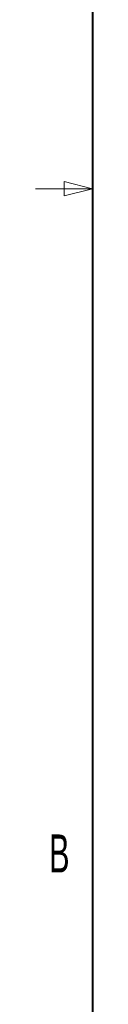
# Model space of a CAD drawing. Header units: millimetres. Extents: x 19 to 844, y 7 to 552.
# Tile 27 of 175: x 19.4 to 25.4, y 193.58 to 297.18. Entities that reach past the tile are written whole.
import ezdxf

# ---------------------------------------------------------------- set-up
doc = ezdxf.new("R2010")
doc.units = ezdxf.units.MM
doc.styles.add('SLDTEXTSTYLE1', font='TXT', dxfattribs={"width": 0.605})

msp = doc.modelspace()

# ---------------------------------------------------------------- linework, layer by layer
at = {"color": 7, "linetype": 'Continuous', "lineweight": 40}
msp.add_line((25.4, 546.1), (25.4, 12.7), dxfattribs=at)
at = {"color": 7, "linetype": 'Continuous', "lineweight": 0}
for p, q in [((25.4, 279.4), (22.4, 280.15)), ((22.4, 280.15), (22.4, 278.65)), ((25.4, 279.4), (19.4, 279.4)), ((22.4, 278.65), (25.4, 279.4))]:
    msp.add_line(p, q, dxfattribs=at)

# ---------------------------------------------------------------- texts
at = {"color": 7, "linetype": 'Continuous', "lineweight": 0, "insert": (21.905, 211.447), "char_height": 4, "attachment_point": 2, "style": 'SLDTEXTSTYLE1'}
msp.add_mtext('B', dxfattribs=at)

doc.saveas('drawing.dxf')
